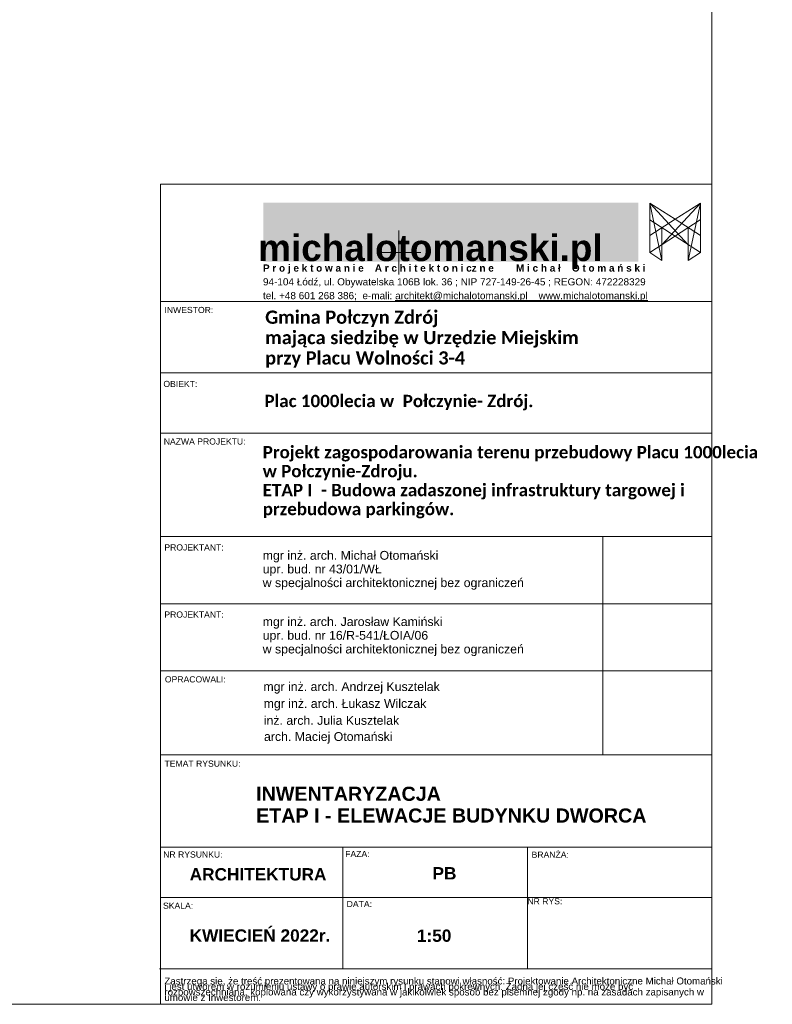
# Model space of a CAD drawing. Header units: millimetres. Extents: x -68772 to 137055, y -73300 to 19650.
# Tile 206 of 212: x 76167 to 84714, y -4097 to 7076. Entities that reach past the tile are written whole.
import ezdxf

# ---------------------------------------------------------------- set-up
doc = ezdxf.new("R2010")
doc.units = ezdxf.units.MM
doc.header["$MEASUREMENT"] = 0
for name, color, linetype, lineweight in [('2D Drafting - General_Nr_pióra__7', 7, 'Continuous', 5), ('Nowe_0_Nr_pióra__166', 166, 'Continuous', 18), ('Nowe_0_Nr_pióra__7', 7, 'Continuous', 5), ('Nowe_HA_widok cienki_Nr_pióra__7', 7, 'Continuous', 5), ('Nowe_PROJEKT - FILTROWNIA RZUTY_Nr_pióra__7', 7, 'Continuous', 5), ('Nowe_PROJEKT_Nr_pióra__252', 250, 'Continuous', 18), ('Nowe_TABELKA_Nr_pióra__255', 255, 'Continuous', 18), ('PROJEKT - ETAP I_Nr_pióra__7', 7, 'Continuous', 5), ('PROJEKT - FILTROWNIA RZUTY_Nr_pióra__7', 7, 'Continuous', 5), ('siatka500_Nr_pióra__7', 7, 'Continuous', 5), ('TABELKA_Nr_pióra__7', 7, 'Continuous', 5)]:
    doc.layers.add(name, color=color, linetype=linetype, lineweight=lineweight)
doc.styles.add('GENERATED_STYLE_1', font='arial.ttf')
doc.styles.add('GENERATED_STYLE_4', font='arialbd.ttf')
doc.styles.add('GENERATED_STYLE_5', font='calibrib.ttf')

msp = doc.modelspace()

# ---------------------------------------------------------------- hatches: boundary and pattern name
at = {"layer": 'Nowe_PROJEKT_Nr_pióra__252', "linetype": 'Continuous', "lineweight": 18}
msp.add_hatch(color=250, dxfattribs=at).paths.add_polyline_path([(83191.2, 4329.8), (78935, 4329.8), (78935, 4998.1), (83191.2, 4998.1)])

# ---------------------------------------------------------------- linework, layer by layer
at = {"layer": '2D Drafting - General_Nr_pióra__7', "color": 7, "linetype": 'Continuous', "lineweight": 5}
msp.add_line((84027.9, -4097.1), (84027.9, 5141), dxfattribs=at)
at = {"layer": 'Nowe_0_Nr_pióra__166', "color": 166, "linetype": 'Continuous', "lineweight": 18}
for p, q in [((83322.6, 4994.2), (83322.6, 4432.8)), ((83322.6, 4994.2), (83758.5, 4522.4)), ((83322.6, 4994.2), (83461.1, 4342.5)), ((83322.6, 4994.2), (83609.8, 4811.6)), ((83897, 4994.2), (83461.1, 4522.6)), ((83897, 4994.2), (83609.8, 4811.6)), ((83897, 4994.2), (83758.5, 4342.5)), ((83897, 4994.2), (83897, 4432.8)), ((83609.8, 4811.9), (83322.6, 4625.8)), ((83896.6, 4804.8), (83322.6, 4432.8)), ((83609.8, 4811.9), (83897, 4625.8)), ((83322.6, 4804.2), (83897, 4432.8)), ((83461.1, 4342.5), (83461.1, 4715.6)), ((83758.5, 4342.5), (83758.5, 4715.6)), ((83461.1, 4342.5), (83322.6, 4432.8)), ((83758.5, 4342.5), (83897, 4432.8))]:
    msp.add_line(p, q, dxfattribs=at)
at = {"layer": 'Nowe_0_Nr_pióra__7', "color": 7, "linetype": 'Continuous', "lineweight": 5}
for p, q in [((84028, -4097.1), (84028, 18249.8)), ((84028, 5209.8), (77765.6, 5209.8)), ((84028, 3876.5), (77765.6, 3876.5)), ((84028, 3067.1), (77765.6, 3067.1)), ((84028, 2384.4), (77765.6, 2384.4)), ((84028, 1209.8), (77765.6, 1209.8)), ((82789.9, 1209.8), (82789.9, -504.5)), ((84028, 447.9), (77765.6, 447.9)), ((82789.9, 447.9), (82789.9, -1266.4)), ((84028, -314), (77765.6, -314)), ((84028, -314), (77765.6, -314)), ((84028, -314), (77765.6, -314)), ((84028, -1266.4), (77765.6, -1266.4)), ((84028, -2314), (77765.6, -2314)), ((79837.5, -2314), (79837.5, -3696.4)), ((81932.7, -2314), (81932.7, -3696.4)), ((84027.9, -2885.4), (77765.6, -2885.4)), ((84028, -4097.1), (59570.8, -4097.1))]:
    msp.add_line(p, q, dxfattribs=at)
at = {"layer": 'Nowe_HA_widok cienki_Nr_pióra__7', "color": 7, "linetype": 'Continuous', "lineweight": 5}
for p, q in [((77765.6, -4097.1), (77765.6, 5209.8)), ((84027.9, -3696.4), (77753.1, -3696.4))]:
    msp.add_line(p, q, dxfattribs=at)
at = {"layer": 'siatka500_Nr_pióra__7', "color": 7, "linetype": 'Continuous', "lineweight": 5}
for points in [[(80474.3, 4184.3), (80474.3, 4684.3)], [(80224.3, 4434.3), (80724.3, 4434.3)]]:
    msp.add_lwpolyline(points, dxfattribs=at)

# ---------------------------------------------------------------- texts
at = {"layer": 'Nowe_PROJEKT - FILTROWNIA RZUTY_Nr_pióra__7', "color": 7, "linetype": 'Continuous', "lineweight": 5, "insert": (78852.4, -1832.4), "char_height": 160, "attachment_point": 4, "line_spacing_factor": 0.9248, "style": 'GENERATED_STYLE_4'}
msp.add_mtext('\\A1;INWENTARYZACJA \\PETAP I - ELEWACJE BUDYNKU DWORCA', dxfattribs=at)
at = {"layer": 'Nowe_PROJEKT - FILTROWNIA RZUTY_Nr_pióra__7', "color": 7, "linetype": 'Continuous', "lineweight": 5, "char_height": 140, "attachment_point": 4, "style": 'GENERATED_STYLE_4'}
for s, insert in [('\\A1;ARCHITEKTURA', (78097.2, -2623)), ('\\A1;PB', (80855.3, -2610.4)), ('\\A1;KWIECIEŃ 2022r.', (78097.2, -3317.3)), ('\\A1;1:50', (80678, -3319.3))]:
    msp.add_mtext(s, dxfattribs=dict(at, insert=insert))
at = {"layer": 'Nowe_PROJEKT - FILTROWNIA RZUTY_Nr_pióra__7', "color": 7, "linetype": 'Continuous', "lineweight": 5, "insert": (77810.2, -3926.6), "char_height": 79, "width": 6227.55, "attachment_point": 4, "line_spacing_factor": 0.473631, "style": 'GENERATED_STYLE_1'}
msp.add_mtext('\\A1;Zastrzega się, że treść prezentowana na niniejszym rysunku stanowi własność: Projektowanie Architektoniczne Michał Otomański \\Pi jest utworem w rozumieniu ustawy o prawie autorskim i prawach pokrewnych. Żadna jej część nie może być rozpowszechniana, kopiowana czy wykorzystywana w jakikolwiek sposób bez pisemnej zgody np. na zasadach zapisanych w umowie z Inwestorem.', dxfattribs=at)
at = {"layer": 'Nowe_TABELKA_Nr_pióra__255', "color": 255, "linetype": 'Continuous', "lineweight": 18, "insert": (80831.3, 4441.6), "char_height": 300, "attachment_point": 5, "style": 'GENERATED_STYLE_4'}
msp.add_mtext('\\A1;\\pt12643.2;michalotomanski.pl', dxfattribs=at)
at = {"layer": 'PROJEKT - ETAP I_Nr_pióra__7', "color": 7, "linetype": 'Continuous', "lineweight": 5, "char_height": 70, "attachment_point": 4, "style": 'GENERATED_STYLE_1'}
for s, insert in [('\\A1;INWESTOR:', (77811.4, 3781.8)), ('\\A1;OBIEKT:', (77799, 2942.2)), ('\\A1;NAZWA PROJEKTU:', (77803.1, 2289.4)), ('\\A1;PROJEKTANT:', (77810, 1087.2)), ('\\A1;PROJEKTANT:', (77810, 325.3)), ('\\A1;OPRACOWALI:', (77815.9, -409.9)), ('\\A1;TEMAT RYSUNKU:', (77811.5, -1366.3)), ('\\A1;NR RYSUNKU:', (77797.1, -2397.7)), ('\\A1;FAZA:', (79863.9, -2390.5)), ('\\A1;BRANŻA:', (81980.4, -2399)), ('\\A1;NR RYS:', (81932.7, -2928.2)), ('\\A1;SKALA:', (77794.7, -2978.3)), ('\\A1;DATA:', (79880.2, -2958.5))]:
    msp.add_mtext(s, dxfattribs=dict(at, insert=insert))
at = {"layer": 'PROJEKT - FILTROWNIA RZUTY_Nr_pióra__7', "color": 7, "linetype": 'Continuous', "lineweight": 5, "char_height": 100, "attachment_point": 4, "style": 'GENERATED_STYLE_1'}
for s, insert, line_spacing_factor in [('\\A1;mgr inż. arch. Michał Otomański \\Pupr. bud. nr 43/01/WŁ \\Pw specjalności architektonicznej bez ograniczeń', (78926.8, 827.5), 0.930849), ('\\A1;mgr inż. arch. Jarosław Kamiński \\Pupr. bud. nr 16/R-541/ŁOIA/06\\Pw specjalności architektonicznej bez ograniczeń', (78926.8, 75.1), 0.933892)]:
    msp.add_mtext(s, dxfattribs=dict(at, insert=insert, line_spacing_factor=line_spacing_factor))
for s, insert in [('\\A1;mgr inż. arch. Andrzej Kusztelak', (78934.9, -506.7)), ('\\A1;mgr inż. arch. Łukasz Wilczak', (78937.6, -698.4)), ('\\A1;inż. arch. Julia Kusztelak', (78939.4, -876)), ('\\A1;arch. Maciej Otomański ', (78941.8, -1073.6))]:
    msp.add_mtext(s, dxfattribs=dict(at, insert=insert))
at = {"layer": 'TABELKA_Nr_pióra__7', "color": 7, "linetype": 'Continuous', "lineweight": 5, "attachment_point": 4}
for s, insert, char_height, line_spacing_factor, style in [('\\A1;\\pt6665.48; P r o j e k t o w a n i e    A r c h i t e k t o n i cz n e        M i c h a ł    O t o m a ń s k i\\P\\P\\pt7281.35;{\\fArial|b0|i0|c238|p38; 94-104 Łódź, ul. Obywatelska 106B lok. 36 ; NIP 727-149-26-45 ; REGON: 472228329\\P\\P tel. +48 601 268 386;  e-mali: \\L\\C5;architekt@michalotomanski.pl    www.michalotomanski.pl}', (78898.5, 4089.5), 81, 0.579414, 'GENERATED_STYLE_4'), ('\\A1;Gmina Połczyn Zdrój\\Pmająca siedzibę w Urzędzie Miejskim \\Pprzy Placu Wolności 3-4', (78955, 3451.2), 150, 0.923965, 'GENERATED_STYLE_5')]:
    msp.add_mtext(s, dxfattribs=dict(at, insert=insert, char_height=char_height, line_spacing_factor=line_spacing_factor, style=style))
at = {"layer": 'TABELKA_Nr_pióra__7', "color": 7, "linetype": 'Continuous', "lineweight": 5, "insert": (78946.7, 2731.1), "char_height": 140, "attachment_point": 4, "style": 'GENERATED_STYLE_5'}
msp.add_mtext('\\A1;Plac 1000lecia w  Połczynie- Zdrój.', dxfattribs=at)
at = {"layer": 'TABELKA_Nr_pióra__7', "color": 7, "linetype": 'Continuous', "lineweight": 5, "insert": (78926.8, 1828), "char_height": 140, "width": 5814.55, "attachment_point": 4, "line_spacing_factor": 0.921659, "style": 'GENERATED_STYLE_5'}
msp.add_mtext('\\A1;Projekt zagospodarowania terenu przebudowy Placu 1000lecia w Połczynie-Zdroju.\\PETAP I  - Budowa zadaszonej infrastruktury targowej i przebudowa parkingów.', dxfattribs=at)

doc.saveas('drawing.dxf')
